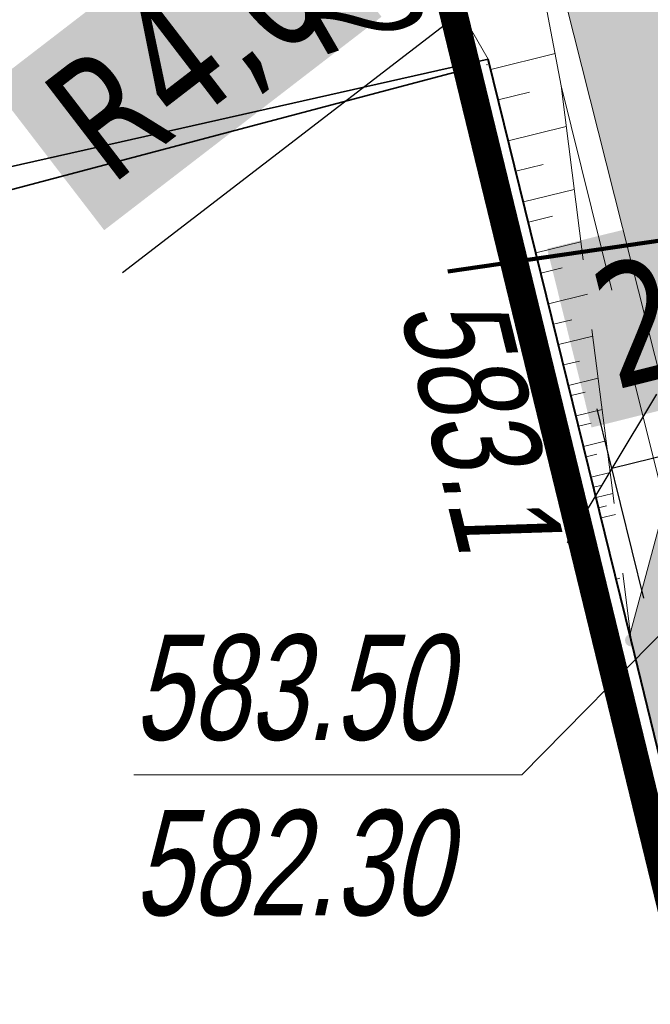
# Model space of a CAD drawing. Header units: metres. Extents: x 7403618 to 7449367, y 5479833 to 5516047.
# Tile 9 of 72: x 7448967.1 to 7448971.6, y 5479891.74 to 5479898.75. Entities that reach past the tile are written whole.
import ezdxf

# ---------------------------------------------------------------- set-up
doc = ezdxf.new("R2010")
doc.units = ezdxf.units.M
doc.header["$MEASUREMENT"] = 0
for name, pattern in [('0.5_0.5', [1, 0.5, -0.5]), ('1_OTKJ', [2, 1.5, -0.5]), ('1_OTOO', [0]), ('1_OTRK', [1.75, 1.25, -0.5]), ('414-500', [1, 0.5, -0.5]), ('BUBZ01-500', [1.75, 1.25, -0.5]), ('GUK', [2, 1.5, -0.5])]:
    doc.linetypes.add(name, pattern=pattern)
doc.layers.get('0').update_dxf_attribs({"linetype": 'CONTINUOUS', "lineweight": 9})
doc.layers.get('Defpoints').update_dxf_attribs({"linetype": 'CONTINUOUS'})
for name, color, linetype, lineweight in [('_MPZP_NLZ', 212, 'LINIAZAB', 15), ('BUBZ01', 7, 'CONTINUOUS', 15), ('BUBZ01_1', 7, 'CONTINUOUS', 15), ('E_Dzialki', 114, 'CONTINUOUS', 35), ('E_Kontury', 3, 'GUK', 18), ('KTOK05_01', 7, 'CONTINUOUS', 15), ('mdcp', 253, 'CONTINUOUS', 5), ('OTK_L_0', 7, '1_OTKJ', 18), ('OTO_L_0', 7, '1_OTOO', 35), ('OTR_L_1', 7, '1_OTRK', 18), ('RTPW01', 7, 'CONTINUOUS', 15), ('SUKR_T_0', 34, 'CONTINUOUS', 18), ('wodociag_proj', 150, 'CONTINUOUS', 25), ('Wymiary', 5, 'CONTINUOUS', 13)]:
    doc.layers.add(name, color=color, linetype=linetype, lineweight=lineweight)
doc.layers.add('Zakres', color=7, linetype='414-500', true_color=0x3a9db6)
doc.styles.get("Standard").update_dxf_attribs({"font": 'verdana.ttf', "width": 0.75})
doc.styles.add('Style-WORKING_1250 I 0.20944', font='WORKING_1250.shx', dxfattribs={"oblique": 12})
doc.linetypes.add('LINIAZAB', pattern='A,0,-0.248511,[1,linia rozgraniczajaca.shx,S=0.1,R=305.396677,X=0,Y=-0.0009109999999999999],-0.350123', length=0.598634)
doc.dimstyles.new('RZUT', dxfattribs={"dimscale": 0.35, "dimtxt": 2.5, "dimasz": 2.5, "dimexe": 1.25, "dimexo": 0.625, "dimgap": 1, "dimtad": 1, "dimzin": 1, "dimtxsty": 'Standard', "dimblk": 'OBLIQUE', "dimcen": 2.5, "dimadec": 0, "dimazin": 0, "dimtfac": 1, "dimtmove": 0, "dimatfit": 3, "dimfxl": 1, "dimtfill": 2, "dimtfillclr": 256, "dimarcsym": 0})
pattern_1 = [(45, (0, 0), (-0.2651650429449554, 0.2651650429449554), []), (135, (0, 0), (-0.2651650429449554, -0.2651650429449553), [])]

# ---------------------------------------------------------------- blocks, each defined once
blk = doc.blocks.new('POINT_DISPLAY')
at = {"layer": 'OTR_L_1', "color": 7, "linetype": 'Continuous', "lineweight": 13}
blk.add_point((1.490116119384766e-08, 7.450580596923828e-09), dxfattribs=at)
blk = doc.blocks.new('RTPW01')
at = {"linetype": 'ByBlock', "lineweight": -2}
h = blk.add_hatch(color=0, dxfattribs=at)
edge = h.paths.add_edge_path()
edge.add_arc((0, 0), 0.045, 0, 360)
blk = doc.blocks.new('mpzp_Borek')
at = {"layer": '_MPZP_NLZ', "linetype": 'LINIAZAB', "lineweight": 90, "ltscale": 2, "flags": 128}
blk.add_lwpolyline([(-166.6624702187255, -44.97298712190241), (-140.4067569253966, -41.15275368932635), (-104.0228699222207, -30.95012223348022), (-55.91733032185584, -10.01554986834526), (-18.28384922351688, 15.95129786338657)], dxfattribs=at)
blk = doc.blocks.new('MDCP_borek')
at = {"layer": 'BUBZ01', "color": 252, "linetype": 'BUBZ01-500', "lineweight": 13, "true_color": 0x939598}
blk.add_line((39.54273959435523, -85.54313309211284), (40.04273959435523, -89.4931330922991), dxfattribs=at)
blk.add_line((39.54273959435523, -85.54313309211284), (40.04273959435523, -89.4931330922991), dxfattribs=at)
at = {"layer": 'BUBZ01', "color": 252, "linetype": 'BUBZ01-500', "lineweight": 13, "true_color": 0x939598, "flags": 128}
blk.add_lwpolyline([(40.04273959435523, -89.4931330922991), (39.02273959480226, -85.35313309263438), (37.87273959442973, -83.36313309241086), (34.99273959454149, -82.54313309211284), (30.20273959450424, -82.71313309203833)], dxfattribs=at)
blk.add_lwpolyline([(40.04273959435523, -89.4931330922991), (39.02273959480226, -85.35313309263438), (37.87273959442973, -83.36313309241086), (34.99273959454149, -82.54313309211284), (30.20273959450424, -82.71313309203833)], dxfattribs=at)
at = {"layer": 'BUBZ01_1', "color": 252, "linetype": 'Continuous', "lineweight": 13, "true_color": 0x939598}
for p, q in [((39.49926043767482, -85.31276984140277), (39.0406343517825, -85.42576467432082)), ((39.49926043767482, -85.31276984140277), (39.0406343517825, -85.42576467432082)), ((39.31763142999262, -85.58864029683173), (39.09431856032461, -85.64365941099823)), ((39.31763142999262, -85.58864029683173), (39.09431856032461, -85.64365941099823)), ((39.57934574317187, -85.83232166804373), (39.16589750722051, -85.9341857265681)), ((39.57934574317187, -85.83232166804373), (39.16589750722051, -85.9341857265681)), ((39.41364925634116, -86.10426672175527), (39.21958171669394, -86.15208046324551)), ((39.41364925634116, -86.10426672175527), (39.21958171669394, -86.15208046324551)), ((39.63608784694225, -86.28058429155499), (39.27326592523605, -86.36997519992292)), ((39.63608784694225, -86.28058429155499), (39.27326592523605, -86.36997519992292)), ((39.48202863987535, -86.4726217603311), (39.30905539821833, -86.51523835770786)), ((39.48202863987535, -86.4726217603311), (39.30905539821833, -86.51523835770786)), ((39.68337293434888, -86.65413647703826), (39.36273960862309, -86.73313309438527)), ((39.68337293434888, -86.65413647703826), (39.36273960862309, -86.73313309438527)), ((39.55040802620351, -86.84097680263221), (39.39852908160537, -86.8783962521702)), ((39.55040802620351, -86.84097680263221), (39.39852908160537, -86.8783962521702)), ((39.73065802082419, -87.02768866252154), (39.45221329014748, -87.09629098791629)), ((39.73065802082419, -87.02768866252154), (39.45221329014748, -87.09629098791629)), ((39.61878740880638, -87.20933184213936), (39.48800276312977, -87.24155414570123)), ((39.61878740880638, -87.20933184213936), (39.48800276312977, -87.24155414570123)), ((39.76848609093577, -87.32653041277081), (39.52379223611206, -87.38681730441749)), ((39.76848609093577, -87.32653041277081), (39.52379223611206, -87.38681730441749)), ((39.67349091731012, -87.50401587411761), (39.55958170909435, -87.53208046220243)), ((39.67349091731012, -87.50401587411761), (39.55958170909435, -87.53208046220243)), ((39.80631416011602, -87.62537216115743), (39.59537118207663, -87.67734361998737)), ((39.80631416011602, -87.62537216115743), (39.59537118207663, -87.67734361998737)), ((39.71451854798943, -87.72502889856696), (39.6132659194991, -87.74997519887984)), ((39.71451854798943, -87.72502889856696), (39.6132659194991, -87.74997519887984)), ((39.8346852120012, -87.84950347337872), (39.64905539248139, -87.89523835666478)), ((39.8346852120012, -87.84950347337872), (39.64905539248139, -87.89523835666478)), ((39.75554617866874, -87.94604192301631), (39.66695012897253, -87.96786993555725)), ((39.75554617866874, -87.94604192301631), (39.66695012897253, -87.96786993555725)), ((39.86305626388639, -88.07363478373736), (39.7027396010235, -88.11313309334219)), ((39.86305626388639, -88.07363478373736), (39.7027396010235, -88.11313309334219)), ((39.79657381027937, -88.16705494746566), (39.72063433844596, -88.18576467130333)), ((39.79657381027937, -88.16705494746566), (39.72063433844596, -88.18576467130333)), ((39.8914273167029, -88.29776609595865), (39.75642381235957, -88.33102782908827)), ((39.8914273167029, -88.29776609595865), (39.75642381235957, -88.33102782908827)), ((39.83760144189, -88.388067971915), (39.77431854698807, -88.40365940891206)), ((39.83760144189, -88.388067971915), (39.77431854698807, -88.40365940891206)), ((39.91034135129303, -88.44718697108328), (39.79221328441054, -88.47629098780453)), ((39.91034135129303, -88.44718697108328), (39.79221328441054, -88.47629098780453)), ((39.86495319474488, -88.53540998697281), (39.81010801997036, -88.548922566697)), ((39.86495319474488, -88.53540998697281), (39.81010801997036, -88.548922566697)), ((39.92925538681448, -88.59660784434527), (39.82800275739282, -88.62155414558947)), ((39.92925538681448, -88.59660784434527), (39.82800275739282, -88.62155414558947)), ((39.96068433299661, -89.0511070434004), (39.93537117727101, -89.05734361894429)), ((39.96068433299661, -89.0511070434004), (39.93537117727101, -89.05734361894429))]:
    blk.add_line(p, q, dxfattribs=at)
at = {"layer": 'E_Dzialki', "lineweight": 35}
for p, q in [((38.91273959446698, -85.4131330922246), (33.04273959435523, -62.71313309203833)), ((38.91273959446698, -85.4131330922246), (33.04273959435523, -62.71313309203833)), ((21.17877780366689, -90.09636282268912), (38.91273959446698, -85.4131330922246)), ((21.17877780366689, -90.09636282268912), (38.91273959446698, -85.4131330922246)), ((38.91273959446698, -85.4131330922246), (44.69273959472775, -109.4631330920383)), ((38.91273959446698, -85.4131330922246), (44.69273959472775, -109.4631330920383))]:
    blk.add_line(p, q, dxfattribs=at)
at = {"layer": 'E_Kontury', "lineweight": 13}
for p, q in [((38.91273959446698, -85.4131330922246), (33.04273959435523, -62.71313309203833)), ((38.91273959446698, -85.4131330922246), (33.04273959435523, -62.71313309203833)), ((38.91273959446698, -85.4131330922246), (21.17877780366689, -90.09636282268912)), ((38.91273959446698, -85.4131330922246), (21.17877780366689, -90.09636282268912)), ((44.69273959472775, -109.4631330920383), (38.91273959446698, -85.4131330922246)), ((44.69273959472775, -109.4631330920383), (38.91273959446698, -85.4131330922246))]:
    blk.add_line(p, q, dxfattribs=at)
at = {"layer": 'KTOK05_01', "color": 252, "linetype": 'Continuous', "lineweight": 40, "true_color": 0x939598, "flags": 128}
blk.add_lwpolyline([(41.33273959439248, -94.78313309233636), (40.04273959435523, -89.4931330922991), (39.02273959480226, -85.35313309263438)], dxfattribs=at)
blk.add_lwpolyline([(41.33273959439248, -94.78313309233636), (40.04273959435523, -89.4931330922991), (39.02273959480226, -85.35313309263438)], dxfattribs=at)
at = {"layer": 'OTK_L_0', "color": 252, "linetype": '1_OTKJ', "lineweight": 13, "true_color": 0x939598}
blk.add_lwpolyline([(38.97273959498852, -82.52313309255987), (39.54273959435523, -85.54313309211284), (43.44273959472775, -101.2731330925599)], dxfattribs=at)
blk.add_lwpolyline([(38.97273959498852, -82.52313309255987), (39.54273959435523, -85.54313309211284), (43.44273959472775, -101.2731330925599)], dxfattribs=at)
at = {"layer": 'OTO_L_0', "color": 252, "true_color": 0x939598}
blk.add_line((39.02273959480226, -85.35313309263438), (31.65694873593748, -87.01023865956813), dxfattribs=at)
blk.add_line((39.02273959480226, -85.35313309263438), (31.65694873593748, -87.01023865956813), dxfattribs=at)
at = {"layer": 'SUKR_T_0', "linetype": 'Continuous', "lineweight": 13}
for p in [(42.66273968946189, -86.99313305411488), (42.66273968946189, -86.99313305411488), (36.49418817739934, -90.45313309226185), (36.49418817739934, -90.45313309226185)]:
    blk.add_line(p, (39.26273959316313, -90.45313309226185), dxfattribs=at)
blk.add_blockref('mpzp_Borek', (205.3968539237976, -41.89200113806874))
blk.add_blockref('mpzp_Borek', (205.3968539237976, -41.89200113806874))
at = {"layer": 'OTR_L_1', "color": 7, "linetype": 'Continuous', "lineweight": 13, "xscale": 0.1, "yscale": 0.1, "zscale": 0.1}
blk.add_blockref('POINT_DISPLAY', (39.01273959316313, -85.39313309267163), dxfattribs=at)
blk.add_blockref('POINT_DISPLAY', (39.01273959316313, -85.39313309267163), dxfattribs=at)
at = {"layer": 'RTPW01', "color": 252, "linetype": 'Continuous', "lineweight": 13, "true_color": 0x939598}
blk.add_blockref('RTPW01', (40.04273959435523, -89.4931330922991), dxfattribs=at)
blk.add_blockref('RTPW01', (40.04273959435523, -89.4931330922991), dxfattribs=at)
at = {"layer": 'RTPW01', "color": 252, "linetype": 'Continuous', "lineweight": 13, "true_color": 0x939598, "style": 'Style-WORKING_1250 I 0.20944', "oblique": 12, "width": 0.725}
for s, rotation, p in [('584.2', 300.0231640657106, (36.98724992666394, -83.77345126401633)), ('584.2', 300.0231640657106, (36.98724992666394, -83.77345126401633)), ('583.1', 283.8406954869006, (38.38764284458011, -87.13160724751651)), ('583.1', 283.8406954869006, (38.38764284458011, -87.13160724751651))]:
    blk.add_text(s, height=0.75, rotation=rotation, dxfattribs=at).set_placement(p)
at = {"layer": 'SUKR_T_0', "lineweight": 13, "char_height": 0.75, "attachment_point": 1, "line_spacing_factor": 0.6}
for s, insert in [('\\FWORKING_1250;\\Q12;\\H1x;\\W0.733333;583.50', (36.49418817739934, -89.45313309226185)), ('\\FWORKING_1250;\\Q12;\\H1x;\\W0.733333;583.50', (36.49418817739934, -89.45313309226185)), ('\\FWORKING_1250;\\Q12;\\H1x;\\W0.733333;582.30', (36.49418817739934, -90.70313309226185)), ('\\FWORKING_1250;\\Q12;\\H1x;\\W0.733333;582.30', (36.49418817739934, -90.70313309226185))]:
    blk.add_mtext(s, dxfattribs=dict(at, insert=insert))
blk = doc.blocks.new('Dzialki_Borek')
at = {"layer": 'E_Dzialki', "lineweight": 35}
for p, q in [((-11.35895795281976, -39.07879597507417), (-17.22895795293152, -16.37879597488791)), ((-29.09291974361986, -43.76202570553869), (-11.35895795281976, -39.07879597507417)), ((-11.35895795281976, -39.07879597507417), (-5.578957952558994, -63.12879597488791))]:
    blk.add_line(p, q, dxfattribs=at)
blk = doc.blocks.new('_Oblique')
at = {"color": 0, "linetype": 'ByBlock', "lineweight": -2}
blk.add_line((-0.5, -0.5), (0.5, 0.5), dxfattribs=at)
blk = doc.blocks.new('*D39')
at = {"layer": 'Defpoints', "color": 0, "transparency": 16777216}
for p in [(7448971.321436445, 5479895.553229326), (7448973.835431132, 5479894.970989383), (7448971.60302233, 5479894.417499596)]:
    blk.add_point(p, dxfattribs=at)
at = {"layer": 'Wymiary', "color": 0, "lineweight": -2, "transparency": 16777216}
for p, q in [((7448973.78278944, 5479895.183310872), (7448973.448561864, 5479896.531362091)), ((7448973.553845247, 5479896.106719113), (7448971.321436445, 5479895.553229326)), ((7448971.550380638, 5479894.629821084), (7448971.216153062, 5479895.977872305))]:
    blk.add_line(p, q, dxfattribs=at)
at = {"layer": 'Wymiary', "color": 0, "lineweight": -2, "transparency": 16777216, "xscale": 0.875, "yscale": 0.875, "zscale": 0.875}
for p, rotation in [((7448973.553845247, 5479896.106719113), 13.92477324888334), ((7448971.321436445, 5479895.553229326), 193.9247732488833)]:
    blk.add_blockref('_Oblique', p, dxfattribs=dict(at, rotation=rotation))
at = {"layer": 'Wymiary', "color": 0, "transparency": 16777216, "insert": (7448972.219777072, 5479896.708691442), "char_height": 0.875, "attachment_point": 5, "rotation": 13.924773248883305, "bg_fill": 1, "box_fill_scale": 1.25, "bg_fill_color": 256, "bg_fill_true_color": 16448250, "bg_fill_transparency": 0}
blk.add_mtext('2,30', dxfattribs=at)
blk = doc.blocks.new('*D40')
at = {"layer": 'Defpoints', "color": 0, "transparency": 16777216}
for p in [(7448972.156344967, 5479900.275627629), (7448968.985379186, 5479897.837395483)]:
    blk.add_point(p, dxfattribs=at)
at = {"layer": 'Wymiary', "color": 0, "lineweight": -2, "transparency": 16777216}
blk.add_line((7448967.831172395, 5479896.949898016), (7448971.046506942, 5479899.422246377), dxfattribs=at)
at = {"layer": 'Wymiary', "color": 0, "transparency": 16777216}
blk.add_solid([(7448970.904276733, 5479899.607219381), (7448971.18873715, 5479899.237273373), (7448972.156344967, 5479900.275627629)], dxfattribs=at)
at = {"layer": 'Wymiary', "color": 0, "transparency": 16777216, "insert": (7448968.332253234, 5479898.476835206), "char_height": 0.875, "attachment_point": 5, "rotation": 37.55755300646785, "bg_fill": 1, "box_fill_scale": 1.25, "bg_fill_color": 256, "bg_fill_true_color": 16448250, "bg_fill_transparency": 0}
blk.add_mtext('R4,0', dxfattribs=at)
blk = doc.blocks.new('pas_drogowy')
at = {"layer": 'E_Dzialki', "color": 242, "linetype": '0.5_0.5', "lineweight": 50, "ltscale": 3, "true_color": 0xcd2027}
blk.add_lwpolyline([(14.73000000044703, -83.61000000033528), (10.41000000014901, -83.26999999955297), (15.73000000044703, -81.87999999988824), (12.07000000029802, -64.67999999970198), (6.100000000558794, -66.18999999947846), (4.520000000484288, -59.92999999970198), (-1.259999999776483, -35.87999999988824), (-7.129999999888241, -13.17999999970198), (-8.78000000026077, -13.43999999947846), (-9.209999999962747, -11.91999999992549), (-13.80999999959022, 4.589999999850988), (-9.209999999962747, -11.91999999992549), (-8.78000000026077, -13.43999999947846), (-7.129999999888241, -13.17999999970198), (-1.259999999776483, -35.87999999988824), (4.520000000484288, -59.92999999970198), (6.100000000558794, -66.18999999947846)], dxfattribs=at)

msp = doc.modelspace()

# ---------------------------------------------------------------- hatches: boundary and pattern name
at = {"true_color": 0x636466, "transparency": 33554597}
h = msp.add_hatch(color=251, dxfattribs=at)
h.dxf.hatch_style = 1
edge = h.paths.add_edge_path()
edge.add_line((7449138.132715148, 5479960.776031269), (7449136.060730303, 5479962.17491611))
edge.add_arc((7449132.331157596, 5479964.692908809), 4.499999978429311, 289.6847573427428, 325.97504496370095, ccw=False)
edge.add_line((7449133.846959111, 5479960.455887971), (7449134.691964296, 5479958.093900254))
edge.add_line((7449134.691964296, 5479958.093900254), (7449135.020737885, 5479958.230234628))
edge.add_arc((7449132.331157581, 5479964.692908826), 7.000000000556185, 292.5956827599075, 325.9750448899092)
edge = h.paths.add_edge_path()
edge.add_arc((7448968.985379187, 5479897.837395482), 3.999999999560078, 14.18136866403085, 70.81435755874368)
edge.add_line((7448970.29989914, 5479901.615230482), (7448971.801431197, 5479895.673110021))
edge.add_line((7448971.801431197, 5479895.673110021), (7448971.450757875, 5479894.367361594))
edge.add_line((7448971.450757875, 5479894.367361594), (7448973.835431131, 5479894.970989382))
edge.add_line((7448973.835431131, 5479894.970989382), (7448972.863479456, 5479898.817364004))
h.paths.add_polyline_path([(7448973.330527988, 5479888.815313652), (7448974.778599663, 5479891.244940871), (7448973.835431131, 5479894.970989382), (7448971.450757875, 5479894.367361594), (7448971.86157287, 5479892.683239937), (7448972.75, 5479889.04), (7448972.840162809, 5479888.691188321)])
edge = h.paths.add_edge_path()
edge.add_arc((7448975.907807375, 5479874.55843993), 2.999999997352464, 297.7196980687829, 374.2048168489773)
edge.add_line((7448978.816081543, 5479875.294606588), (7448977.953676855, 5479878.701592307))
edge.add_line((7448977.953676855, 5479878.701592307), (7448976.619016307, 5479883.974255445))
edge.add_line((7448976.619016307, 5479883.974255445), (7448974.18938909, 5479885.422327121))
edge.add_line((7448974.18938909, 5479885.422327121), (7448973.716084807, 5479885.302520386))
edge.add_line((7448973.716084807, 5479885.302520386), (7448973.74, 5479885.21))
edge.add_line((7448973.74, 5479885.21), (7448974.928909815, 5479879.852251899))
edge.add_line((7448974.928909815, 5479879.852251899), (7448976.11, 5479874.55))
edge.add_line((7448976.11, 5479874.55), (7448976.54, 5479874.63))
edge.add_line((7448976.54, 5479874.63), (7448977.30324652, 5479871.902738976))
edge = h.paths.add_edge_path()
edge.add_arc((7448963.940845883, 5480132.365312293), 242.4999992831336, 298.1007414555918, 299.9233017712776)
edge.add_line((7449084.909608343, 5479922.192031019), (7449086.834023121, 5479921.688886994))
edge.add_line((7449086.834023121, 5479921.688886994), (7449087.153130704, 5479921.137684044))
edge.add_arc((7391380.449488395, 5591206.83450353), 125357.7678560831, 297.40559555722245, 297.4087963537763, ccw=False)
edge.add_arc((7449127.238906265, 5479824.653508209), 104.1224578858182, 116.4038525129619, 118.3765847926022)
edge.add_line((7449077.753179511, 5479916.264910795), (7449077.570625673, 5479916.632774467))
edge.add_line((7449077.570625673, 5479916.632774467), (7449078.163994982, 5479918.451026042))
edge = h.paths.add_edge_path()
edge.add_arc((7448963.940846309, 5480132.365311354), 242.499998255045, 295.6425719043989, 296.2927156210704)
edge.add_line((7449071.35796925, 5479914.953695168), (7449073.118197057, 5479914.356943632))
edge.add_line((7449073.118197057, 5479914.356943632), (7449073.296008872, 5479913.998635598))
edge.add_arc((7448937.399040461, 5480186.93809999), 304.8998806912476, 296.2060261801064, 296.46878225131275, ccw=False)
edge.add_line((7449072.04289516, 5479913.378290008), (7449068.407007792, 5479911.676434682))
edge.add_line((7449068.407007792, 5479911.676434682), (7449068.253296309, 5479912.00426224))
edge.add_line((7449068.253296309, 5479912.00426224), (7449068.884104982, 5479913.748839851))
edge = h.paths.add_edge_path()
edge.add_arc((7448963.940844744, 5480132.365314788), 242.50000203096, 291.6027973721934, 294.2007081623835)
edge.add_line((7449063.349915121, 5479911.17741342), (7449065.070070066, 5479910.555435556))
edge.add_line((7449065.070070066, 5479910.555435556), (7449065.240499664, 5479910.191952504))
edge.add_line((7449065.240499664, 5479910.191952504), (7449064.209648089, 5479909.703975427))
edge.add_line((7449064.209648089, 5479909.703975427), (7449058.8, 5479907.54))
edge.add_line((7449058.8, 5479907.54), (7449057.19, 5479906.89))
edge.add_line((7449057.19, 5479906.89), (7449052.87, 5479905.12))
edge.add_line((7449052.87, 5479905.12), (7449052.467491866, 5479904.952942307))
edge.add_line((7449052.467491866, 5479904.952942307), (7449052.428435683, 5479905.050788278))
edge.add_line((7449052.428435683, 5479905.050788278), (7449053.222057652, 5479906.898873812))
edge = h.paths.add_edge_path()
edge.add_arc((7448963.94091769, 5480132.365115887), 242.4997901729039, 290.0389534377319, 290.200748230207)
edge.add_line((7449047.67863053, 5479904.781848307), (7449049.642199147, 5479903.938634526))
edge.add_line((7449049.642199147, 5479903.938634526), (7449049.696408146, 5479903.802826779))
edge.add_line((7449049.696408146, 5479903.802826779), (7449049.28, 5479903.63))
edge.add_line((7449049.28, 5479903.63), (7449046.390000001, 5479902.41))
edge.add_line((7449046.390000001, 5479902.41), (7449046.197615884, 5479902.341885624))
edge.add_line((7449046.197615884, 5479902.341885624), (7449046.116157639, 5479902.558870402))
edge.add_line((7449046.116157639, 5479902.558870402), (7449047.035636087, 5479904.546293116))
edge = h.paths.add_edge_path()
edge.add_line((7449108.968512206, 5479937.799393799), (7449105.952373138, 5479935.722328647))
edge.add_line((7449105.952373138, 5479935.722328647), (7449105.391639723, 5479933.067373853))
edge.add_line((7449105.391639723, 5479933.067373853), (7449105.656061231, 5479932.667549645))
edge.add_arc((7448937.398989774, 5480186.93820355), 304.8999959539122, 303.4935747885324, 304.5532540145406)
edge.add_line((7449110.32972502, 5479935.822755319), (7449111.544648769, 5479936.659412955))
edge.add_line((7449111.544648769, 5479936.659412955), (7449117.01, 5479940.46))
edge.add_line((7449117.01, 5479940.46), (7449117.706891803, 5479940.934479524))
edge.add_line((7449117.706891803, 5479940.934479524), (7449120.810000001, 5479943.04))
edge.add_line((7449120.810000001, 5479943.04), (7449121.02852952, 5479942.992559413))
edge.add_arc((7449185.548498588, 5479835.866047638), 125.0556513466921, 114.49548646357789, 121.05964143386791, ccw=False)
edge.add_arc((7449136.383070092, 5479943.256511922), 6.949224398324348, 75.44977175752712, 112.732113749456, ccw=False)
edge.add_line((7449138.128914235, 5479949.982859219), (7449141.725781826, 5479950.377455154))
edge.add_line((7449141.725781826, 5479950.377455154), (7449141.663851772, 5479950.941967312))
edge.add_arc((7449136.463573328, 5479943.596417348), 9.000000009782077, 54.70343351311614, 89.30730776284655)
edge.add_arc((7449136.463554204, 5479943.596508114), 8.999909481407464, 89.30717903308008, 114.4984783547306)
edge.add_arc((7449185.601877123, 5479835.764710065), 127.4999999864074, 114.498478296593, 124.5532540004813)
edge.add_line((7449113.287449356, 5479940.773631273), (7449108.968512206, 5479937.799393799))
h.paths.add_polyline_path([(7449014.762569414, 5479892.69178986), (7449014.641086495, 5479893.13619867), (7449012.290843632, 5479894.472522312), (7448996.108326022, 5479890.400913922), (7448994.656761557, 5479887.973371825), (7448994.737253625, 5479887.653449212)])
edge = h.paths.add_edge_path()
edge.add_line((7448987.503734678, 5479885.833506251), (7448991.827923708, 5479886.92146599))
edge.add_line((7448991.827923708, 5479886.92146599), (7448991.747431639, 5479887.241388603))
edge.add_line((7448991.747431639, 5479887.241388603), (7448989.319759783, 5479888.693030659))
edge.add_line((7448989.319759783, 5479888.693030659), (7448986.935227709, 5479888.093085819))
edge.add_arc((7448988.887182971, 5479880.334872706), 8.000000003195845, 104.1224141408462, 179.9198940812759)
edge.add_line((7448980.887190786, 5479880.346057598), (7448983.187554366, 5479880.292861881))
edge.add_line((7448983.187554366, 5479880.292861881), (7448983.217410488, 5479880.385666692))
edge.add_arc((7448988.887182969, 5479880.334872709), 5.670000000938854, 104.12241413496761, 179.4867160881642, ccw=False)
edge = h.paths.add_edge_path()
edge.add_line((7449033.791762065, 5479898.193080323), (7449033.903092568, 5479897.850459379))
edge.add_line((7449033.903092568, 5479897.850459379), (7449036.795165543, 5479898.818373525))
edge.add_line((7449036.795165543, 5479898.818373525), (7449036.8, 5479898.810000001))
edge.add_line((7449036.8, 5479898.810000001), (7449041.600000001, 5479900.72))
edge.add_line((7449041.600000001, 5479900.72), (7449042.689999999, 5479901.1))
edge.add_line((7449042.689999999, 5479901.1), (7449042.897717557, 5479901.173543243))
edge.add_line((7449042.897717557, 5479901.173543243), (7449042.841256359, 5479901.323942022))
edge.add_line((7449042.841256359, 5479901.323942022), (7449040.630144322, 5479902.310968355))
edge.add_arc((7448963.94084489, 5480132.365314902), 242.5000020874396, 287.03863297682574, 288.43596134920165, ccw=False)
edge.add_line((7449034.997334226, 5479900.509268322), (7449033.791762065, 5479898.193080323))
edge = h.paths.add_edge_path()
edge.add_line((7449099.032881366, 5479928.122722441), (7449102.796331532, 5479930.631317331))
edge.add_line((7449102.796331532, 5479930.631317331), (7449102.475151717, 5479931.132399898))
edge.add_line((7449102.475151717, 5479931.132399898), (7449099.987603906, 5479931.622867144))
edge.add_arc((7448963.940844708, 5480132.365314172), 242.5000014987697, 301.4372489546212, 304.12619805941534, ccw=False)
edge.add_line((7449090.420219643, 5479925.461427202), (7449089.863146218, 5479923.442295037))
edge.add_line((7449089.863146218, 5479923.442295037), (7449090.179214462, 5479922.895297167))
edge.add_arc((7449082.78771715, 5479949.107365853), 27.23429414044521, 285.7478321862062, 285.7481361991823)
edge.add_line((7449090.179353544, 5479922.895336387), (7449092.670140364, 5479924.153305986))
edge.add_line((7449092.670140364, 5479924.153305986), (7449099.032881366, 5479928.122722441))
at = {"true_color": 0x991b1e, "transparency": 33554597}
h = msp.add_hatch(dxfattribs=at)
h.set_pattern_fill('GRAVEL', color=244)
h.set_pattern_definition([(228.012787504, (0.72, 1), (-8.000000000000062, -9.000000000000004), [0.134536, -13.3190880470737]), (184.969740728, (0.63, 0.9), (11.99999999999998, 1.000000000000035), [0.230868, -22.85592476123]), (132.510447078, (0.4, 0.88), (10.00000000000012, -10.99999999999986), [0.162788, -16.1160325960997]), (267.273689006, (0.01, 0.63), (1.000000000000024, 20.00000000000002), [0.210238, -20.813558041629]), (292.833654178, (0, 0.42), (-4.999999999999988, 12.00000000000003), [0.206155, -20.4093731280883]), (357.273689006, (0.08, 0.23), (-20.00000000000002, 1.000000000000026), [0.210238, -20.813558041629]), (37.6942404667, (0.29, 0.22), (-13, -9.999999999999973), [0.278029, -27.524848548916]), (72.2553283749, (0.51, 0.39), (7.000000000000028, 22), [0.2624879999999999, -25.98632149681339]), (121.429565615, (0.59, 0.64), (-8.00000000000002, 12.99999999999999), [0.21095, -20.884073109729]), (175.236358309, (0.48, 0.82), (10.99999999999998, -1.000000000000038), [0.240832, -11.8007625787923]), (222.397437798, (0.24, 0.84), (-11.99999999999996, -10.99999999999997), [0.311448, -30.8333750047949]), (138.814074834, (1, 0.62), (-7.000000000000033, 6), [0.106301, -10.5238448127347]), (171.46923439, (0.92, 0.69), (13, -1.999999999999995), [0.202237, -20.021511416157]), (225, (0.72, 0.72), (-1.110223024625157e-16, -0.9999999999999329), [0.141421, -1.2727925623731]), (203.198590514, (0.65, 0.84), (4.999999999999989, 1.999999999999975), [0.076158, -7.5396151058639]), (291.801409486, (0.58, 0.81), (-0.9999999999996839, 3.000000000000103), [0.107703, -5.2774618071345]), (30.96375653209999, (0.62, 0.71), (3.000000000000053, 1.99999999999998), [0.174929, -5.656022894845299]), (161.565051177, (0.77, 0.8), (2.000000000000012, -0.9999999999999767), [0.126491, -3.035786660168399]), (16.389540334, (0, 0.81), (9.999999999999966, 3.000000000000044), [0.1772, -17.5428451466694]), (70.3461759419, (0.17, 0.86), (-4.00000000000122, -11.0000000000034), [0.148661, -14.717407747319]), (293.198590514, (0.77, 1), (-1.99999999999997, 4.999999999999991), [0.152315, -7.4634581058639]), (343.610459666, (0.83, 0.86), (-9.999999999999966, 3.000000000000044), [0.1772, -17.54284514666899]), (339.44395478, (0, 0.19), (-5.000000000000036, 2.000000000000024), [0.17088, -8.373123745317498]), (294.775140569, (0.16, 0.13), (-5.000000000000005, 11), [0.143178, -14.174643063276]), (66.8014094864, (0.78, 0), (1.999999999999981, 4.99999999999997), [0.152315, -7.4634581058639]), (17.3540246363, (0.84, 0.14), (-12.99999999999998, -3.999999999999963), [0.167631, -16.59542361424]), (69.44395478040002, (0.29, 0), (-2.000000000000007, -4.999999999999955), [0.08543999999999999, -8.458563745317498]), (101.309932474, (0.72, 0), (-0.9999999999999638, 4.000000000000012), [0.05099, -5.0480295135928]), (165.963756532, (0.71, 0.05), (2.999999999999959, -1.000000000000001), [0.206155, -3.9169506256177]), (186.009005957, (0.51, 0.1), (10.00000000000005, 0.9999999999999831), [0.19105, -18.9139231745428]), (303.690067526, (0.62, 0.62), (-0.9999999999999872, 1.999999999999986), [0.144222, -3.461329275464]), (353.157226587, (0.7, 0.5), (17.00000000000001, -2.000000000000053), [0.251794, -24.9275626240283]), (60.9453959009, (0.95, 0.47), (-3.999999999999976, -6.999999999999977), [0.102956, -10.192674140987]), (90, (1, 0.56), (-0.9999999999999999, 1), [0.06, -0.94]), (120.256437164, (0.49, 0.13), (4.000000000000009, -7.000000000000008), [0.138924, -13.7535199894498]), (48.01278750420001, (0.42, 0.25), (8, 8.999999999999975), [0.269072, -13.1845520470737]), (0, (0.6, 0.45), (1, 1), [0.26, -0.74]), (325.3048464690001, (0.86, 0.45), (10.00000000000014, -6.999999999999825), [0.158114, -15.653274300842]), (254.054604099, (0.99, 0.36), (-1.000000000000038, -4.000000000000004), [0.145602, -7.1345078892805]), (207.645975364, (0.95, 0.22), (-18.99999999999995, -10.00000000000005), [0.237065, -23.4694741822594]), (175.42607874, (0.74, 0.11), (-12.99999999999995, 1.000000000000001), [0.250799, -24.8290734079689])])
edge = h.paths.add_edge_path()
edge.add_line((7449134.691964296, 5479958.093900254), (7449134.439006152, 5479958.800977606))
edge.add_arc((7449185.601877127, 5479835.764710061), 133.2499999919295, 112.5792845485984, 124.5532539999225)
edge.add_line((7449110.026210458, 5479945.509327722), (7449098.218812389, 5479937.378159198))
edge.add_arc((7448963.94084552, 5480132.365312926), 236.7500000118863, 302.6563567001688, 304.55325399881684, ccw=False)
edge.add_line((7449091.690948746, 5479933.040267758), (7449092.95622043, 5479932.96299839))
edge.add_arc((7448963.940845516, 5480132.365312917), 237.5000000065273, 302.9032879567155, 304.5532539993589)
edge.add_line((7449098.64419137, 5479936.760459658), (7449110.451589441, 5479944.891628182))
edge.add_arc((7449185.601877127, 5479835.764710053), 132.499999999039, 112.59568273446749, 124.5532539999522, ccw=False)
edge = h.paths.add_edge_path()
edge.add_arc((7448963.940845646, 5480132.365312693), 236.7499997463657, 301.32275353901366, 301.48087624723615, ccw=False)
edge.add_line((7449087.017321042, 5479930.12104557), (7449087.407217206, 5479929.446884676))
edge.add_line((7449087.407217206, 5479929.446884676), (7449087.521494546, 5479929.527738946))
edge.add_line((7449087.521494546, 5479929.527738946), (7449087.57499766, 5479930.461477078))
edge = h.paths.add_edge_path()
edge.add_line((7449086.542310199, 5479928.944952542), (7449086.161797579, 5479929.602886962))
edge.add_arc((7448963.940845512, 5480132.365312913), 236.7500000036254, 298.1204522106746, 301.08069427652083, ccw=False)
edge.add_line((7449075.527449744, 5479923.561595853), (7449076.585398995, 5479923.278119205))
edge.add_arc((7448963.940845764, 5480132.365312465), 237.4999994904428, 298.3133179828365, 300.6091108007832)
edge.add_line((7449084.870686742, 5479927.95830838), (7449085.730183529, 5479928.469243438))
edge.add_line((7449085.730183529, 5479928.469243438), (7449086.542310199, 5479928.944952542))
edge = h.paths.add_edge_path()
edge.add_arc((7448963.940847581, 5480132.365308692), 236.7499953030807, 294.2967346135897, 296.8688429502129, ccw=False)
edge.add_line((7449061.354572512, 5479916.585035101), (7449062.348194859, 5479916.212025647))
edge.add_arc((7448963.940847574, 5480132.365308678), 237.4999952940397, 294.4781839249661, 296.7081011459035)
edge.add_line((7449070.68410644, 5479920.204698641), (7449070.939934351, 5479921.174031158))
edge = h.paths.add_edge_path()
edge.add_line((7449055.90628135, 5479914.204136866), (7449054.154296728, 5479913.477022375))
edge.add_arc((7449067.390322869, 5479878.71668284), 37.19507484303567, 110.8458095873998, 111.9899288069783)
edge.add_line((7449053.462864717, 5479913.205804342), (7449053.75334256, 5479912.514260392))
edge.add_arc((7449067.390322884, 5479878.716682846), 36.44507484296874, 110.82846899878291, 111.97357685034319, ccw=False)
edge.add_line((7449054.431496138, 5479912.780039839), (7449055.527446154, 5479913.234884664))
edge.add_line((7449055.527446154, 5479913.234884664), (7449055.90628135, 5479914.204136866))
edge = h.paths.add_edge_path()
edge.add_line((7449050.962452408, 5479911.382304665), (7449051.895513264, 5479911.7520168))
edge.add_line((7449051.895513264, 5479911.7520168), (7449052.830307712, 5479912.127002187))
edge.add_line((7449052.830307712, 5479912.127002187), (7449052.540738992, 5479912.81891377))
edge.add_arc((7448963.940845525, 5480132.365312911), 236.7499999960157, 284.52356249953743, 291.9769757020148, ccw=False)
edge.add_line((7449023.312567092, 5479903.180755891), (7449024.271205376, 5479902.655718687))
edge.add_arc((7448963.940845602, 5480132.365312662), 237.4999997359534, 284.7156754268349, 291.4941831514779)
h.paths.add_polyline_path([(7448993.473135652, 5479895.667214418), (7448987.74067276, 5479894.224935), (7448988.651001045, 5479893.680598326), (7448992.95259713, 5479894.762873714)])
edge = h.paths.add_edge_path()
edge.add_arc((7448981.560845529, 5479897.052551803), 5.000000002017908, 194.2048168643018, 274.010160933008)
edge.add_line((7448981.910512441, 5479892.064793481), (7448982.423784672, 5479892.887213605))
edge.add_arc((7448981.566794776, 5479897.056888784), 4.256832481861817, 194.2417570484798, 281.6142198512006, ccw=False)
edge.add_line((7448977.440790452, 5479896.009649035), (7448975.558685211, 5479903.445027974))
edge.add_arc((7449070.319951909, 5479927.431791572), 97.74999997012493, 183.9464698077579, 194.2048168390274, ccw=False)
edge.add_line((7448972.801738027, 5479920.704202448), (7448972.026841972, 5479931.936529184))
edge.add_line((7448972.026841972, 5479931.936529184), (7448971.465386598, 5479934.273184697))
edge.add_line((7448971.465386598, 5479934.273184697), (7448971.117100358, 5479934.226187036))
edge.add_line((7448971.117100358, 5479934.226187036), (7448972.053516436, 5479920.652584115))
edge.add_arc((7449070.319951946, 5479927.431791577), 98.50000000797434, 183.9464698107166, 194.204816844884)
edge.add_line((7448974.831616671, 5479903.260986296), (7448976.71372191, 5479895.825607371))
h.paths.add_polyline_path([(7448998.765053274, 5479896.99865328), (7448999.675287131, 5479896.454292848), (7449017.484804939, 5479900.935141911), (7449017.976070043, 5479901.832117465)])
at = {"true_color": 0xcd2027, "transparency": 33554597}
h = msp.add_hatch(dxfattribs=at)
h.set_pattern_fill('ANSI37', color=242, scale=3)
h.set_pattern_definition(pattern_1)
edge = h.paths.add_edge_path()
edge.add_arc((7448967.63972726, 5479932.318543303), 0.4999999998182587, -129.0980800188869, 0.4869068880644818, ccw=False)
edge.add_line((7448967.324402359, 5479931.930509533), (7448962.107361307, 5479936.169993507))
edge.add_line((7448962.107361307, 5479936.169993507), (7448960.081977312, 5479933.950222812))
edge.add_line((7448960.081977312, 5479933.950222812), (7448966.921501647, 5479928.392272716))
edge.add_arc((7448963.76825264, 5479924.511935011), 5.000000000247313, 5.49636421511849, 50.901920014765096, ccw=False)
edge.add_line((7448968.745264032, 5479924.990847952), (7448968.139709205, 5479932.322792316))
h.paths.add_polyline_path([(7449085.863935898, 5479937.863468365), (7449083.319260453, 5479936.179222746), (7449087.625857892, 5479931.349091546), (7449087.578700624, 5479930.526101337), (7449087.521494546, 5479929.527738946), (7449087.576032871, 5479929.566326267), (7449092.95622043, 5479932.96299839), (7449090.046513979, 5479933.140692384)])
h.paths.add_polyline_path([(7448997.249406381, 5479897.905077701), (7448996.307563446, 5479901.649673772), (7448993.392436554, 5479900.940326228), (7448994.34002895, 5479897.173283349), (7448992.95259713, 5479894.762873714), (7448999.67528713, 5479896.454292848)])
edge = h.paths.add_edge_path()
edge.add_line((7449020.615140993, 5479907.540467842), (7449017.696371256, 5479906.833126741))
edge.add_line((7449017.696371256, 5479906.833126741), (7449018.756652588, 5479903.257342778))
edge.add_line((7449018.756652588, 5479903.257342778), (7449017.484804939, 5479900.935141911))
edge.add_arc((7448717.710024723, 5481097.568465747), 1233.611053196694, 284.0640199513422, 284.3891912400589)
edge.add_line((7449024.271205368, 5479902.655718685), (7449021.63620227, 5479904.098885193))
edge.add_line((7449021.63620227, 5479904.098885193), (7449020.615140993, 5479907.540467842))
edge = h.paths.add_edge_path()
edge.add_line((7449057.779776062, 5479921.55615743), (7449054.66628427, 5479919.944588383))
edge.add_line((7449054.66628427, 5479919.944588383), (7449056.518364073, 5479915.77015431))
edge.add_line((7449056.518364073, 5479915.77015431), (7449055.527446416, 5479913.234884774))
edge.add_arc((7448963.89828941, 5480132.46280431), 237.6063616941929, 292.6831224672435, 294.4805363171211)
edge.add_line((7449062.35858776, 5479916.216757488), (7449059.712282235, 5479917.201556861))
edge.add_line((7449059.712282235, 5479917.201556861), (7449057.779776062, 5479921.55615743))
edge = h.paths.add_edge_path()
edge.add_line((7449071.350475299, 5479928.396275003), (7449068.724640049, 5479926.950945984))
edge.add_line((7449068.724640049, 5479926.950945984), (7449071.290106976, 5479922.500836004))
edge.add_line((7449071.290106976, 5479922.500836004), (7449070.684106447, 5479920.204698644))
edge.add_arc((7448951.545316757, 5480156.16603914), 264.3327550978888, 296.7895794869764, 298.23183963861)
edge.add_line((7449076.585398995, 5479923.278119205), (7449073.888183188, 5479924.000836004))
edge.add_line((7449073.888183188, 5479924.000836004), (7449071.350475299, 5479928.396275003))
edge = h.paths.add_edge_path()
edge.add_line((7448982.78081757, 5479892.203668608), (7448988.651001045, 5479893.680598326))
edge.add_line((7448988.651001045, 5479893.680598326), (7448986.223458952, 5479895.132162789))
edge.add_line((7448986.223458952, 5479895.132162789), (7448985.251988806, 5479898.984672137))
edge.add_line((7448985.251988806, 5479898.984672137), (7448982.327670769, 5479898.315249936))
edge.add_line((7448982.327670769, 5479898.315249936), (7448983.314129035, 5479894.400179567))
edge.add_line((7448983.314129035, 5479894.400179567), (7448981.91051244, 5479892.064793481))
edge.add_arc((7448981.560845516, 5479897.05255183), 5.000000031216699, 274.0101610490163, 284.1224142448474)
at = {"layer": 'Wymiary', "true_color": 0xf8991e, "transparency": 33554597}
h = msp.add_hatch(dxfattribs=at)
h.set_pattern_fill('ANSI37', color=30, scale=3)
h.set_pattern_definition(pattern_1)
edge = h.paths.add_edge_path()
edge.add_line((7448972.053516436, 5479920.652584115), (7448971.122509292, 5479934.147783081))
edge.add_line((7448971.122509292, 5479934.147783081), (7448969.627403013, 5479934.025167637))
edge.add_line((7448969.627403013, 5479934.025167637), (7448968.126962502, 5479933.822698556))
edge.add_line((7448968.126962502, 5479933.822698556), (7448968.139709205, 5479932.322792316))
edge.add_line((7448968.139709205, 5479932.322792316), (7448968.745264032, 5479924.990847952))
edge.add_arc((7448963.768252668, 5479924.511935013), 4.999999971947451, 3.946469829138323, 5.4963642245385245, ccw=False)
edge.add_line((7448968.756396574, 5479924.856057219), (7448969.060630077, 5479920.446110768))
edge.add_arc((7449070.31995193, 5479927.431791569), 101.4999999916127, 183.9464698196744, 193.1182385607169)
edge.add_arc((7449070.319980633, 5479927.431798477), 101.5000295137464, 193.1182386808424, 193.7265862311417)
edge.add_line((7448971.718881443, 5479903.346964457), (7448972.863468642, 5479898.817406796))
edge.add_line((7448972.863468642, 5479898.817406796), (7448973.835431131, 5479894.970989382))
edge.add_line((7448973.835431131, 5479894.970989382), (7448976.743705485, 5479895.707155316))
edge.add_line((7448976.743705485, 5479895.707155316), (7448974.831616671, 5479903.260986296))
edge.add_arc((7449070.319951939, 5479927.431791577), 98.5000000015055, 183.9464698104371, 194.2048168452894, ccw=False)
edge = h.paths.add_edge_path()
edge.add_arc((7448992.633860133, 5479880.831194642), 11.7566831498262, 182.3649697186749, 192.9610841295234)
edge.add_line((7448981.176706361, 5479878.194297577), (7448983.160812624, 5479870.355956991))
edge.add_line((7448983.160812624, 5479870.355956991), (7448980.411505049, 5479869.587400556))
edge.add_line((7448980.411505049, 5479869.587400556), (7448978.816081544, 5479875.294606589))
edge.add_line((7448978.816081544, 5479875.294606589), (7448977.953676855, 5479878.701592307))
edge.add_line((7448977.953676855, 5479878.701592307), (7448977.517036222, 5479880.426569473))
edge.add_line((7448977.517036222, 5479880.426569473), (7448980.887190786, 5479880.346057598))
edge = h.paths.add_edge_path()
edge.add_line((7448981.176706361, 5479878.194297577), (7448981.131785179, 5479878.37176162))
edge.add_arc((7448988.887183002, 5479880.334872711), 8.00000003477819, 179.9624641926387, 194.2048167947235, ccw=False)
edge.add_arc((7448992.633550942, 5479880.832538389), 11.75668330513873, 182.4005165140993, 192.9678039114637)

# ---------------------------------------------------------------- linework, layer by layer
for points in [[(7448971.450757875, 5479894.367361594), (7448971.801431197, 5479895.673110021), (7448970.299309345, 5479901.617564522)], [(7448972.84016281, 5479888.691188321), (7448972.75, 5479889.04), (7448971.86157287, 5479892.683239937), (7448971.450757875, 5479894.367361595)]]:
    msp.add_lwpolyline(points)
at = {"layer": 'wodociag_proj', "linetype": '0.5_0.5', "ltscale": 5}
msp.add_circle((7448975.663640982, 5479907.872182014), 75, dxfattribs=at)
at = {"layer": 'Zakres', "ltscale": 3, "const_width": 0.2}
msp.add_lwpolyline([(7449009.743305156, 5479890.707008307), (7448990.667609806, 5479886.30713096), (7448987.684330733, 5479885.165200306), (7448985.68632284, 5479883.712664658), (7448983.58745132, 5479880.077312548), (7448984.73, 5479870.17), (7448984.38, 5479869.94), (7448983.177143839, 5479869.598324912), (7448978.348248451, 5479868.266491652), (7448976.54, 5479874.63), (7448976.113349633, 5479874.534962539), (7448973.493684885, 5479885.246224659), (7448969.577715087, 5479901.319176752), (7448968.398800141, 5479905.878183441)], dxfattribs=at)

# ---------------------------------------------------------------- block references
for name, p in [('Dzialki_Borek', (7448981.688957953, 5479937.488795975)), ('pas_drogowy', (7448971.59, 5479934.29))]:
    msp.add_blockref(name, p)
at = {"layer": 'mdcp'}
msp.add_blockref('MDCP_borek', (7448931.417260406, 5479983.823133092), dxfattribs=at)

# ---------------------------------------------------------------- dimensions: what is measured, and where the dimension line sits
at = {"layer": 'Wymiary'}
dim = msp.add_radius_dim(center=(7448968.985379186, 5479897.837395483), mpoint=(7448972.156344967, 5479900.275627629), dimstyle='RZUT', override={"dimasz": 4, "dimdec": 1, "dimsah": 1, "dimcen": 4}, dxfattribs=at)
dim.commit()
dim.dimension.update_dxf_attribs({"geometry": '*D40', "text_midpoint": (7448968.883920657, 5479897.759381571), "dimtype": 164})
dim = msp.add_linear_dim(base=(7448971.321436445, 5479895.553229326), p1=(7448973.835431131, 5479894.970989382), p2=(7448971.60302233, 5479894.417499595), angle=193.92477325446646, dimstyle='RZUT', dxfattribs=at)
dim.commit()
dim.dimension.update_dxf_attribs({"geometry": '*D39', "text_midpoint": (7448972.437640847, 5479895.829974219), "dimtype": 161})

doc.saveas('drawing.dxf')
